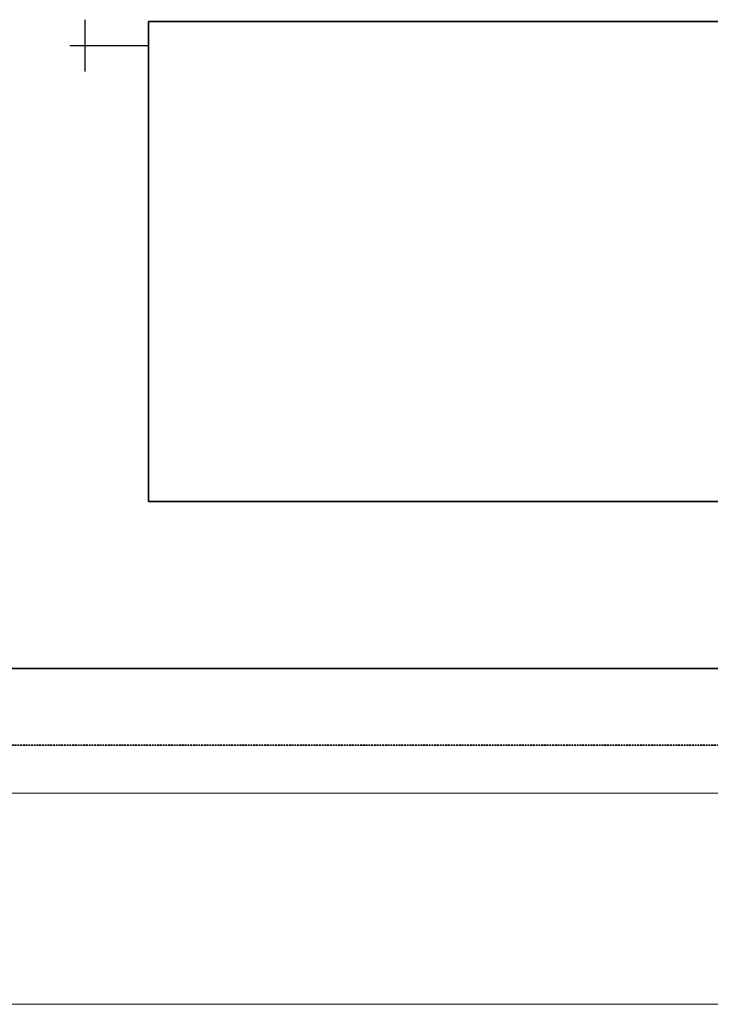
# Model space of a CAD drawing. Header units: millimetres. Extents: x 17747 to 112039, y -74980 to 446921.
# Tile 95 of 256: x 53334 to 54053, y -74980 to -73954. Entities that reach past the tile are written whole.
import ezdxf

# ---------------------------------------------------------------- set-up
doc = ezdxf.new("R2010")
doc.units = ezdxf.units.MM
doc.linetypes.add('phl_thick', pattern=[0])
doc.linetypes.add('VERDECKT', pattern=[9.525, 6.35, -3.175])
for name, color, linetype, lineweight in [('UT_SCHÉMA_PŘÍVOD', 10, 'Continuous', 35), ('UT_SCHÉMA_SYMBOLY', 7, 'Continuous', 25), ('UT_SCHÉMA_ZPÁTEČKA', 172, 'VERDECKT', 35), ('UT_ZAŘÍZENÍ - OT', 3, 'Continuous', 35), ('VZT_50 POPIS - OBECNE', 7, 'Continuous', 5)]:
    doc.layers.add(name, color=color, linetype=linetype, lineweight=lineweight)

msp = doc.modelspace()

# ---------------------------------------------------------------- linework, layer by layer
at = {"layer": 'UT_SCHÉMA_PŘÍVOD'}
msp.add_line((48968, -74630.3), (55093, -74630.3), dxfattribs=at)
at = {"layer": 'UT_SCHÉMA_SYMBOLY'}
for p, q in [((53402.1, -74008.1), (53402.1, -73954.1)), ((53386.1, -73981.1), (53468, -73981.1))]:
    msp.add_line(p, q, dxfattribs=at)
at = {"layer": 'UT_SCHÉMA_ZPÁTEČKA', "ltscale": 0.3}
msp.add_line((48888, -74710.3), (55643, -74710.3), dxfattribs=at)
at = {"layer": 'UT_ZAŘÍZENÍ - OT', "linetype": 'Continuous'}
for p, q in [((54568, -73956.1), (53468, -73956.1)), ((53468, -73956.1), (53468, -74456.1)), ((53468, -74456.1), (54568, -74456.1))]:
    msp.add_line(p, q, dxfattribs=at)
at = {"layer": 'VZT_50 POPIS - OBECNE', "linetype": 'phl_thick'}
for p, q in [((28093.1, -74760.3), (56168, -74760.3)), ((28093.1, -74980.3), (56168, -74980.3))]:
    msp.add_line(p, q, dxfattribs=at)

doc.saveas('drawing.dxf')
